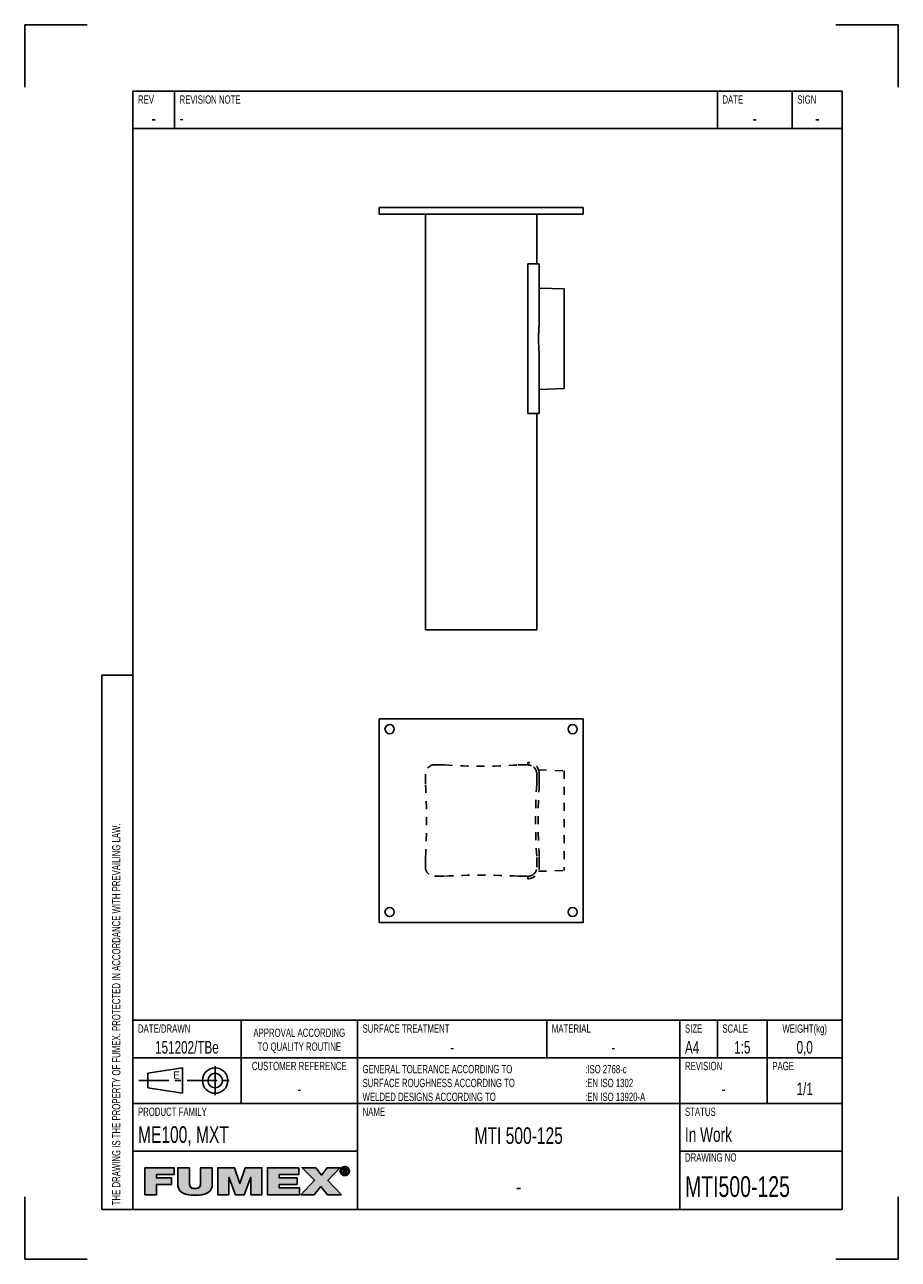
# Model space of a CAD drawing. Extents: x 0 to 210, y 0 to 297.
import ezdxf

# ---------------------------------------------------------------- set-up
doc = ezdxf.new("R2010")
doc.units = 0
doc.header["$LTSCALE"] = 19.36
doc.linetypes.add('CENTER', pattern=[0.6, 0.375, -0.075, 0.075, -0.075])
doc.linetypes.add('HIDDEN', pattern=[0.2, 0.1, -0.1])
doc.layers.get('0').update_dxf_attribs({"linetype": 'CONTINUOUS'})
for name, color, linetype in [('100560_DXF_CONTINUOUS_LINE', 7, 'CONTINUOUS'), ('100560_DXF_HIDDEN_LINE', 7, 'CONTINUOUS'), ('100731_DXF_CONTINUOUS_LINE', 7, 'CONTINUOUS'), ('G_MTI_SPIGOT_100DXF_HIDDEN', 7, 'CONTINUOUS'), ('G_MTI_SPIGOTDXF_CONTINUOUS', 7, 'CONTINUOUS'), ('MTI500-125_DXF_CONTINUOUS_', 7, 'CONTINUOUS'), ('MTI500-125_DXF_FORMAT', 7, 'CONTINUOUS')]:
    doc.layers.add(name, color=color, linetype=linetype)
doc.styles.add('TEXTSTYLE_2', font='txt', dxfattribs={"width": 0.7})
doc.styles.add('TEXTSTYLE_3', font='txt')

# ---------------------------------------------------------------- blocks, each defined once
blk = doc.blocks.new('SYMBOL_11_BL0', base_point=(53.46, 18.84))
at = {"layer": 'MTI500-125_DXF_FORMAT', "linetype": 'CONTINUOUS'}
for points in [[(31.68, 15.55), (28.88, 15.55), (28.88, 22.04), (35.91, 22.04), (35.91, 20.38), (31.68, 20.38), (31.68, 19.57), (35.31, 19.57), (35.31, 18.02), (31.68, 18.02)], [(45.09, 22.04), (45.09, 18.06), (45.05, 17.56), (44.94, 17.13), (44.76, 16.75), (44.51, 16.42), (44.19, 16.14), (43.78, 15.89), (43.27, 15.69), (42.64, 15.53), (41.87, 15.43), (40.95, 15.4), (40.03, 15.43), (39.26, 15.53), (38.63, 15.69), (38.12, 15.89), (37.71, 16.14), (37.38, 16.43), (37.13, 16.76), (36.95, 17.13), (36.84, 17.56), (36.8, 18.06), (36.8, 22.04), (39.6, 22.04), (39.6, 18.51), (39.62, 18.08), (39.67, 17.75), (39.78, 17.5), (39.95, 17.3), (40.19, 17.15), (40.52, 17.05), (40.97, 17.02), (41.4, 17.05), (41.72, 17.15), (41.96, 17.3), (42.12, 17.5), (42.22, 17.76), (42.28, 18.09), (42.29, 18.51), (42.29, 22.04)], [(49.07, 15.55), (46.42, 15.55), (46.42, 22.04), (50.41, 22.04), (51.7, 18.22), (51.73, 18.22), (53.03, 22.04), (57.01, 22.04), (57.01, 15.55), (54.37, 15.55), (54.37, 19.72), (54.34, 19.72), (52.76, 15.55), (50.67, 15.55), (49.09, 19.72), (49.07, 19.72)], [(66.03, 15.55), (58.36, 15.55), (58.36, 22.04), (65.89, 22.04), (65.89, 20.38), (61.17, 20.38), (61.17, 19.57), (65.46, 19.57), (65.46, 18.02), (61.17, 18.02), (61.17, 17.22), (66.03, 17.22)], [(69.59, 15.55), (66.38, 15.55), (69.67, 19.01), (66.68, 22.04), (69.96, 22.04), (71.34, 20.28), (72.69, 22.04), (75.79, 22.04), (72.88, 18.99), (76.12, 15.55), (72.75, 15.55), (71.2, 17.49)], [(76.31, 21.83), (76.23, 21.72), (76.16, 21.61), (76.12, 21.49), (76.09, 21.35), (76.08, 21.21), (75.87, 21.05), (75.86, 21.21), (75.87, 21.38), (75.91, 21.53), (75.97, 21.68), (76.05, 21.82), (76.36, 21.87)], [(76.09, 21.07), (76.12, 20.94), (76.16, 20.81), (76.23, 20.7), (76.31, 20.6), (76.15, 20.48), (76.05, 20.61), (75.97, 20.74), (75.91, 20.89), (75.87, 21.05), (76.08, 21.21)], [(76.46, 21.96), (76.36, 21.87), (76.05, 21.82), (76.15, 21.94), (76.57, 22.02)], [(76.69, 22.07), (76.57, 22.02), (76.15, 21.94), (76.27, 22.05), (76.82, 22.1)], [(76.95, 22.11), (76.82, 22.1), (76.27, 22.05), (76.33, 22.1), (77.43, 22.18), (77.57, 22.1), (77.64, 22.05), (77.76, 21.94), (77.85, 21.82), (77.93, 21.68), (77.99, 21.53), (78.03, 21.38), (78.04, 21.21), (78.03, 21.05), (77.99, 20.89), (77.93, 20.74), (77.86, 20.61), (77.76, 20.48), (77.64, 20.37), (77.57, 20.32), (77.43, 20.24), (77.28, 20.18), (77.12, 20.15), (76.79, 20.15), (76.63, 20.18), (76.48, 20.24), (76.4, 20.28), (76.95, 20.32), (77.09, 20.33), (77.22, 20.35), (77.34, 20.4), (77.45, 20.47), (77.55, 20.55), (77.59, 20.6), (77.67, 20.7), (77.74, 20.81), (77.78, 20.94), (77.81, 21.07), (77.82, 21.21), (77.81, 21.35), (77.78, 21.49), (77.74, 21.61), (77.67, 21.72), (77.59, 21.83), (77.55, 21.87), (77.45, 21.95), (77.34, 22.02), (77.21, 22.07), (77.09, 22.1)], [(76.95, 22.29), (77.12, 22.27), (77.28, 22.24), (77.43, 22.18), (76.33, 22.1), (76.48, 22.18), (76.63, 22.24), (76.79, 22.27)], [(76.73, 21.67), (76.54, 20.59), (76.54, 21.83), (77.01, 21.83), (77.01, 21.83), (77.12, 21.83), (77.2, 21.81), (77.27, 21.79), (77.33, 21.76), (77.37, 21.72), (77.39, 21.7), (77.4, 21.67), (77.43, 21.62), (77.44, 21.56), (77.45, 21.48), (77.44, 21.4), (77.43, 21.34), (77.4, 21.29), (77.08, 21.3), (77.12, 21.3), (77.15, 21.31), (77.18, 21.33), (77.2, 21.34), (77.22, 21.36), (77.23, 21.39), (77.24, 21.42), (77.25, 21.45), (77.25, 21.49), (77.25, 21.52), (77.24, 21.55), (77.23, 21.58), (77.22, 21.6), (77.2, 21.62), (77.17, 21.63), (77.14, 21.65), (77.11, 21.66), (77.07, 21.67), (77.02, 21.67), (76.98, 21.67), (76.85, 21.67)], [(76.95, 21.29), (76.97, 21.29), (77.03, 21.29), (77.08, 21.3), (77.4, 21.29), (76.73, 21.13), (76.73, 20.59), (76.54, 20.59), (76.73, 21.67), (76.73, 21.48), (76.73, 21.29), (76.84, 21.29)], [(77.13, 21.14), (77.48, 20.59), (77.27, 20.59), (76.94, 21.13), (76.73, 21.13), (77.4, 21.29), (77.36, 21.24), (77.32, 21.2), (77.26, 21.17), (77.2, 21.15)], [(76.35, 20.55), (76.46, 20.47), (76.26, 20.37), (76.15, 20.48), (76.31, 20.6)], [(76.57, 20.4), (76.69, 20.35), (76.4, 20.28), (76.26, 20.37), (76.46, 20.47)]]:
    blk.add_hatch(color=7, dxfattribs=at).paths.add_polyline_path(points)
at = {"layer": 'MTI500-125_DXF_FORMAT', "color": 7, "linetype": 'CONTINUOUS'}
for p, q in [((35.91, 22.04), (28.88, 22.04)), ((28.88, 22.04), (28.88, 15.55)), ((35.91, 22.04), (28.88, 22.04)), ((28.88, 22.04), (28.88, 15.55)), ((35.91, 20.38), (35.91, 22.04)), ((35.91, 20.38), (35.91, 22.04)), ((50.41, 22.04), (46.42, 22.04)), ((46.42, 22.04), (46.42, 15.55)), ((50.41, 22.04), (46.42, 22.04)), ((46.42, 22.04), (46.42, 15.55)), ((51.7, 18.22), (50.41, 22.04)), ((51.7, 18.22), (50.41, 22.04)), ((53.03, 22.04), (51.73, 18.22)), ((53.03, 22.04), (51.73, 18.22)), ((57.01, 22.04), (53.03, 22.04)), ((57.01, 22.04), (53.03, 22.04)), ((57.01, 15.55), (57.01, 22.04)), ((57.01, 15.55), (57.01, 22.04)), ((65.89, 22.04), (58.36, 22.04)), ((58.36, 22.04), (58.36, 15.55)), ((65.89, 22.04), (58.36, 22.04)), ((58.36, 22.04), (58.36, 15.55)), ((65.89, 20.38), (65.89, 22.04)), ((65.89, 20.38), (65.89, 22.04)), ((69.96, 22.04), (66.68, 22.04)), ((66.68, 22.04), (69.67, 19.01)), ((69.96, 22.04), (66.68, 22.04)), ((66.68, 22.04), (69.67, 19.01)), ((71.34, 20.28), (69.96, 22.04)), ((71.34, 20.28), (69.96, 22.04)), ((72.69, 22.04), (71.34, 20.28)), ((72.69, 22.04), (71.34, 20.28)), ((75.79, 22.04), (72.69, 22.04)), ((75.79, 22.04), (72.69, 22.04)), ((72.88, 18.99), (75.79, 22.04)), ((72.88, 18.99), (75.79, 22.04)), ((31.68, 19.57), (31.68, 20.38)), ((31.68, 20.38), (35.91, 20.38)), ((31.68, 19.57), (31.68, 20.38)), ((31.68, 20.38), (35.91, 20.38)), ((35.31, 19.57), (31.68, 19.57)), ((35.31, 19.57), (31.68, 19.57)), ((31.68, 15.55), (31.68, 18.02)), ((31.68, 18.02), (35.31, 18.02)), ((31.68, 15.55), (31.68, 18.02)), ((31.68, 18.02), (35.31, 18.02)), ((35.31, 18.02), (35.31, 19.57)), ((35.31, 18.02), (35.31, 19.57)), ((49.07, 15.55), (49.07, 19.72)), ((49.07, 19.72), (49.09, 19.72)), ((49.07, 15.55), (49.07, 19.72)), ((49.07, 19.72), (49.09, 19.72)), ((49.09, 19.72), (50.67, 15.55)), ((49.09, 19.72), (50.67, 15.55)), ((51.73, 18.22), (51.7, 18.22)), ((51.73, 18.22), (51.7, 18.22)), ((52.76, 15.55), (54.34, 19.72)), ((52.76, 15.55), (54.34, 19.72)), ((54.34, 19.72), (54.37, 19.72)), ((54.34, 19.72), (54.37, 19.72)), ((54.37, 19.72), (54.37, 15.55)), ((54.37, 19.72), (54.37, 15.55)), ((61.17, 19.57), (61.17, 20.38)), ((61.17, 20.38), (65.89, 20.38)), ((61.17, 19.57), (61.17, 20.38)), ((61.17, 20.38), (65.89, 20.38)), ((65.46, 19.57), (61.17, 19.57)), ((65.46, 19.57), (61.17, 19.57)), ((61.17, 17.22), (61.17, 18.02)), ((61.17, 18.02), (65.46, 18.02)), ((61.17, 17.22), (61.17, 18.02)), ((61.17, 18.02), (65.46, 18.02)), ((65.46, 18.02), (65.46, 19.57)), ((65.46, 18.02), (65.46, 19.57)), ((69.67, 19.01), (66.38, 15.55)), ((69.67, 19.01), (66.38, 15.55)), ((76.12, 15.55), (72.88, 18.99)), ((76.12, 15.55), (72.88, 18.99)), ((28.88, 15.55), (31.68, 15.55)), ((28.88, 15.55), (31.68, 15.55)), ((46.42, 15.55), (49.07, 15.55)), ((46.42, 15.55), (49.07, 15.55)), ((50.67, 15.55), (52.76, 15.55)), ((50.67, 15.55), (52.76, 15.55)), ((54.37, 15.55), (57.01, 15.55)), ((54.37, 15.55), (57.01, 15.55)), ((58.36, 15.55), (66.03, 15.55)), ((58.36, 15.55), (66.03, 15.55)), ((66.03, 17.22), (61.17, 17.22)), ((66.03, 17.22), (61.17, 17.22)), ((66.03, 15.55), (66.03, 17.22)), ((66.03, 15.55), (66.03, 17.22)), ((66.38, 15.55), (69.59, 15.55)), ((66.38, 15.55), (69.59, 15.55)), ((69.59, 15.55), (71.2, 17.49)), ((69.59, 15.55), (71.2, 17.49)), ((71.2, 17.49), (72.75, 15.55)), ((71.2, 17.49), (72.75, 15.55)), ((72.75, 15.55), (76.12, 15.55)), ((72.75, 15.55), (76.12, 15.55))]:
    blk.add_line(p, q, dxfattribs=at)
for points in [[(31.68, 15.55), (28.88, 15.55), (28.88, 22.04), (35.91, 22.04), (35.91, 20.38), (31.68, 20.38), (31.68, 19.57), (35.31, 19.57), (35.31, 18.02), (31.68, 18.02), (31.68, 15.55)], [(45.09, 22.04), (45.09, 18.06), (45.05, 17.56), (44.94, 17.13), (44.76, 16.75), (44.51, 16.42), (44.19, 16.14), (43.78, 15.89), (43.27, 15.69), (42.64, 15.53), (41.87, 15.43), (40.95, 15.4), (40.03, 15.43), (39.26, 15.53), (38.63, 15.69), (38.12, 15.89), (37.71, 16.14), (37.38, 16.43), (37.13, 16.76), (36.95, 17.13), (36.84, 17.56), (36.8, 18.06), (36.8, 22.04), (39.6, 22.04), (39.6, 18.51), (39.62, 18.08), (39.67, 17.75), (39.78, 17.5), (39.95, 17.3), (40.19, 17.15), (40.52, 17.05), (40.97, 17.02), (41.4, 17.05), (41.72, 17.15), (41.96, 17.3), (42.12, 17.5), (42.22, 17.76), (42.28, 18.09), (42.29, 18.51), (42.29, 22.04), (45.09, 22.04)], [(49.07, 15.55), (46.42, 15.55), (46.42, 22.04), (50.41, 22.04), (51.7, 18.22), (51.73, 18.22), (53.03, 22.04), (57.01, 22.04), (57.01, 15.55), (54.37, 15.55), (54.37, 19.72), (54.34, 19.72), (52.76, 15.55), (50.67, 15.55), (49.09, 19.72), (49.07, 19.72), (49.07, 15.55)], [(66.03, 15.55), (58.36, 15.55), (58.36, 22.04), (65.89, 22.04), (65.89, 20.38), (61.17, 20.38), (61.17, 19.57), (65.46, 19.57), (65.46, 18.02), (61.17, 18.02), (61.17, 17.22), (66.03, 17.22), (66.03, 15.55)], [(69.59, 15.55), (66.38, 15.55), (69.67, 19.01), (66.68, 22.04), (69.96, 22.04), (71.34, 20.28), (72.69, 22.04), (75.79, 22.04), (72.88, 18.99), (76.12, 15.55), (72.75, 15.55), (71.2, 17.49), (69.59, 15.55)], [(76.31, 21.83), (76.23, 21.72), (76.16, 21.61), (76.12, 21.49), (76.09, 21.35), (76.08, 21.21), (75.87, 21.05), (75.86, 21.21), (75.87, 21.38), (75.91, 21.53), (75.97, 21.68), (76.05, 21.82), (76.36, 21.87), (76.31, 21.83)], [(76.09, 21.07), (76.12, 20.94), (76.16, 20.81), (76.23, 20.7), (76.31, 20.6), (76.15, 20.48), (76.05, 20.61), (75.97, 20.74), (75.91, 20.89), (75.87, 21.05), (76.08, 21.21), (76.09, 21.07)], [(76.46, 21.96), (76.36, 21.87), (76.05, 21.82), (76.15, 21.94), (76.57, 22.02), (76.46, 21.96)], [(76.69, 22.07), (76.57, 22.02), (76.15, 21.94), (76.27, 22.05), (76.82, 22.1), (76.69, 22.07)], [(76.95, 22.11), (76.82, 22.1), (76.27, 22.05), (76.33, 22.1), (77.43, 22.18), (77.57, 22.1), (77.64, 22.05), (77.76, 21.94), (77.85, 21.82), (77.93, 21.68), (77.99, 21.53), (78.03, 21.38), (78.04, 21.21), (78.03, 21.05), (77.99, 20.89), (77.93, 20.74), (77.86, 20.61), (77.76, 20.48), (77.64, 20.37), (77.57, 20.32), (77.43, 20.24), (77.28, 20.18), (77.12, 20.15), (76.79, 20.15), (76.63, 20.18), (76.48, 20.24), (76.4, 20.28), (76.95, 20.32), (77.09, 20.33), (77.22, 20.35), (77.34, 20.4), (77.45, 20.47), (77.55, 20.55), (77.59, 20.6), (77.67, 20.7), (77.74, 20.81), (77.78, 20.94), (77.81, 21.07), (77.82, 21.21), (77.81, 21.35), (77.78, 21.49), (77.74, 21.61), (77.67, 21.72), (77.59, 21.83), (77.55, 21.87), (77.45, 21.95), (77.34, 22.02), (77.21, 22.07), (77.09, 22.1), (76.95, 22.11)], [(76.95, 22.29), (77.12, 22.27), (77.28, 22.24), (77.43, 22.18), (76.33, 22.1), (76.48, 22.18), (76.63, 22.24), (76.79, 22.27), (76.95, 22.29)], [(76.73, 21.67), (76.54, 20.59), (76.54, 21.83), (77.01, 21.83), (77.01, 21.83), (77.12, 21.83), (77.2, 21.81), (77.27, 21.79), (77.33, 21.76), (77.37, 21.72), (77.39, 21.7), (77.4, 21.67), (77.43, 21.62), (77.44, 21.56), (77.45, 21.48), (77.44, 21.4), (77.43, 21.34), (77.4, 21.29), (77.08, 21.3), (77.12, 21.3), (77.15, 21.31), (77.18, 21.33), (77.2, 21.34), (77.22, 21.36), (77.23, 21.39), (77.24, 21.42), (77.25, 21.45), (77.25, 21.49), (77.25, 21.52), (77.24, 21.55), (77.23, 21.58), (77.22, 21.6), (77.2, 21.62), (77.17, 21.63), (77.14, 21.65), (77.11, 21.66), (77.07, 21.67), (77.02, 21.67), (76.98, 21.67), (76.85, 21.67), (76.73, 21.67)], [(76.95, 21.29), (76.97, 21.29), (77.03, 21.29), (77.08, 21.3), (77.4, 21.29), (76.73, 21.13), (76.73, 20.59), (76.54, 20.59), (76.73, 21.67), (76.73, 21.48), (76.73, 21.29), (76.84, 21.29), (76.95, 21.29)], [(77.13, 21.14), (77.48, 20.59), (77.27, 20.59), (76.94, 21.13), (76.73, 21.13), (77.4, 21.29), (77.36, 21.24), (77.32, 21.2), (77.26, 21.17), (77.2, 21.15), (77.13, 21.14)], [(76.35, 20.55), (76.46, 20.47), (76.26, 20.37), (76.15, 20.48), (76.31, 20.6), (76.35, 20.55)], [(76.57, 20.4), (76.69, 20.35), (76.4, 20.28), (76.26, 20.37), (76.46, 20.47), (76.57, 20.4)]]:
    blk.add_lwpolyline(points, dxfattribs=at)
for points, knots in [([(45.09, 22.04), (45.09, 22.04), (42.29, 22.04), (42.29, 22.04), (42.29, 22.04), (42.29, 18.51), (42.29, 18.51), (42.29, 17.84), (42.29, 17.02), (40.97, 17.02), (39.6, 17.02), (39.6, 17.84), (39.6, 18.51), (39.6, 18.51), (39.6, 22.04), (39.6, 22.04), (39.6, 22.04), (36.8, 22.04), (36.8, 22.04), (36.8, 22.04), (36.8, 18.06), (36.8, 18.06), (36.8, 16.26), (38.18, 15.4), (40.95, 15.4), (43.73, 15.4), (45.09, 16.26), (45.09, 18.06), (45.09, 18.06), (45.09, 22.04), (45.09, 22.04)], [0, 0, 0, 0, 1, 1, 1, 2, 2, 2, 3, 3, 3, 4, 4, 4, 5, 5, 5, 6, 6, 6, 7, 7, 7, 8, 8, 8, 9, 9, 9, 10, 10, 10, 10]), ([(45.09, 22.04), (45.09, 22.04), (42.29, 22.04), (42.29, 22.04), (42.29, 22.04), (42.29, 18.51), (42.29, 18.51), (42.29, 17.84), (42.29, 17.02), (40.97, 17.02), (39.6, 17.02), (39.6, 17.84), (39.6, 18.51), (39.6, 18.51), (39.6, 22.04), (39.6, 22.04), (39.6, 22.04), (36.8, 22.04), (36.8, 22.04), (36.8, 22.04), (36.8, 18.06), (36.8, 18.06), (36.8, 16.26), (38.18, 15.4), (40.95, 15.4), (43.73, 15.4), (45.09, 16.26), (45.09, 18.06), (45.09, 18.06), (45.09, 22.04), (45.09, 22.04)], [0, 0, 0, 0, 1, 1, 1, 2, 2, 2, 3, 3, 3, 4, 4, 4, 5, 5, 5, 6, 6, 6, 7, 7, 7, 8, 8, 8, 9, 9, 9, 10, 10, 10, 10]), ([(76.95, 20.14), (77.54, 20.14), (78.04, 20.59), (78.04, 21.21), (78.04, 21.83), (77.54, 22.29), (76.95, 22.29), (76.36, 22.29), (75.86, 21.83), (75.86, 21.21), (75.86, 20.59), (76.36, 20.14), (76.95, 20.14)], [0, 0, 0, 0, 1, 1, 1, 2, 2, 2, 3, 3, 3, 4, 4, 4, 4]), ([(76.95, 20.14), (77.54, 20.14), (78.04, 20.59), (78.04, 21.21), (78.04, 21.83), (77.54, 22.29), (76.95, 22.29), (76.36, 22.29), (75.86, 21.83), (75.86, 21.21), (75.86, 20.59), (76.36, 20.14), (76.95, 20.14)], [0, 0, 0, 0, 1, 1, 1, 2, 2, 2, 3, 3, 3, 4, 4, 4, 4]), ([(76.08, 21.21), (76.08, 21.72), (76.46, 22.11), (76.95, 22.11), (77.44, 22.11), (77.82, 21.72), (77.82, 21.21), (77.82, 20.7), (77.44, 20.32), (76.95, 20.32), (76.46, 20.32), (76.08, 20.7), (76.08, 21.21)], [0, 0, 0, 0, 1, 1, 1, 2, 2, 2, 3, 3, 3, 4, 4, 4, 4]), ([(76.08, 21.21), (76.08, 21.72), (76.46, 22.11), (76.95, 22.11), (77.44, 22.11), (77.82, 21.72), (77.82, 21.21), (77.82, 20.7), (77.44, 20.32), (76.95, 20.32), (76.46, 20.32), (76.08, 20.7), (76.08, 21.21)], [0, 0, 0, 0, 1, 1, 1, 2, 2, 2, 3, 3, 3, 4, 4, 4, 4]), ([(76.73, 21.13), (76.73, 21.13), (76.94, 21.13), (76.94, 21.13), (76.94, 21.13), (77.27, 20.59), (77.27, 20.59), (77.27, 20.59), (77.48, 20.59), (77.48, 20.59), (77.48, 20.59), (77.13, 21.14), (77.13, 21.14), (77.31, 21.16), (77.45, 21.26), (77.45, 21.48), (77.45, 21.72), (77.3, 21.83), (77.01, 21.83), (77.01, 21.83), (76.54, 21.83), (76.54, 21.83), (76.54, 21.83), (76.54, 20.59), (76.54, 20.59), (76.54, 20.59), (76.73, 20.59), (76.73, 20.59), (76.73, 20.59), (76.73, 21.13), (76.73, 21.13)], [0, 0, 0, 0, 1, 1, 1, 2, 2, 2, 3, 3, 3, 4, 4, 4, 5, 5, 5, 6, 6, 6, 7, 7, 7, 8, 8, 8, 9, 9, 9, 10, 10, 10, 10]), ([(76.73, 21.13), (76.73, 21.13), (76.94, 21.13), (76.94, 21.13), (76.94, 21.13), (77.27, 20.59), (77.27, 20.59), (77.27, 20.59), (77.48, 20.59), (77.48, 20.59), (77.48, 20.59), (77.13, 21.14), (77.13, 21.14), (77.31, 21.16), (77.45, 21.26), (77.45, 21.48), (77.45, 21.72), (77.3, 21.83), (77.01, 21.83), (77.01, 21.83), (76.54, 21.83), (76.54, 21.83), (76.54, 21.83), (76.54, 20.59), (76.54, 20.59), (76.54, 20.59), (76.73, 20.59), (76.73, 20.59), (76.73, 20.59), (76.73, 21.13), (76.73, 21.13)], [0, 0, 0, 0, 1, 1, 1, 2, 2, 2, 3, 3, 3, 4, 4, 4, 5, 5, 5, 6, 6, 6, 7, 7, 7, 8, 8, 8, 9, 9, 9, 10, 10, 10, 10]), ([(76.73, 21.29), (76.73, 21.29), (76.73, 21.67), (76.73, 21.67), (76.73, 21.67), (76.98, 21.67), (76.98, 21.67), (77.11, 21.67), (77.25, 21.64), (77.25, 21.49), (77.25, 21.3), (77.11, 21.29), (76.95, 21.29), (76.95, 21.29), (76.73, 21.29), (76.73, 21.29)], [0, 0, 0, 0, 1, 1, 1, 2, 2, 2, 3, 3, 3, 4, 4, 4, 5, 5, 5, 5]), ([(76.73, 21.29), (76.73, 21.29), (76.73, 21.67), (76.73, 21.67), (76.73, 21.67), (76.98, 21.67), (76.98, 21.67), (77.11, 21.67), (77.25, 21.64), (77.25, 21.49), (77.25, 21.3), (77.11, 21.29), (76.95, 21.29), (76.95, 21.29), (76.73, 21.29), (76.73, 21.29)], [0, 0, 0, 0, 1, 1, 1, 2, 2, 2, 3, 3, 3, 4, 4, 4, 5, 5, 5, 5])]:
    blk.add_open_spline(points, degree=3, knots=knots, dxfattribs=at)
for points in [[(76.95, 20.32), (76.4, 20.28), (76.82, 20.33), (76.69, 20.35)], [(76.95, 20.14), (76.79, 20.15), (77.12, 20.15)]]:
    blk.add_solid(points, dxfattribs=at)
blk = doc.blocks.new('SYMBOL_0_BL1', base_point=(39, 43))
at = {"layer": 'MTI500-125_DXF_CONTINUOUS_', "color": 7, "linetype": 'CONTINUOUS'}
for p, q in [((29.59375, 44.75), (37.90625, 46.0625)), ((29.59375, 41.25), (29.59375, 44.75)), ((37.90625, 46.0625), (37.90625, 39.9375)), ((37.90625, 39.9375), (29.59375, 41.25))]:
    blk.add_line(p, q, dxfattribs=at)
at = {"layer": 'MTI500-125_DXF_CONTINUOUS_', "color": 7, "linetype": 'CENTER'}
for p, q in [((45.78125, 46.5), (45.78125, 39.5)), ((27.40625, 43), (50.59375, 43))]:
    blk.add_line(p, q, dxfattribs=at)
at = {"layer": 'MTI500-125_DXF_CONTINUOUS_', "color": 7, "linetype": 'CONTINUOUS'}
for radius in [3.0625, 1.75]:
    blk.add_circle((45.78125, 43), radius, dxfattribs=at)

msp = doc.modelspace()

# ---------------------------------------------------------------- linework, layer by layer
at = {"layer": '100560_DXF_CONTINUOUS_LINE', "color": 7, "linetype": 'CONTINUOUS'}
for p, q in [((96.31, 251.45), (96.31, 151.45)), ((123.11, 251.45), (123.11, 239.45)), ((123.11, 203.45), (123.11, 151.45)), ((96.31, 151.45), (123.11, 151.45))]:
    msp.add_line(p, q, dxfattribs=at)
at = {"layer": '100560_DXF_HIDDEN_LINE', "color": 8, "linetype": 'HIDDEN'}
for p, q in [((100.54, 118.93), (98.51, 118.93)), ((120.91, 118.93), (118.88, 118.93)), ((96.31, 116.73), (96.31, 114.7)), ((123.11, 116.73), (123.11, 114.7)), ((96.31, 96.36), (96.31, 94.33)), ((123.11, 96.36), (123.11, 94.33)), ((98.51, 92.13), (100.54, 92.13)), ((118.88, 92.13), (120.91, 92.13))]:
    msp.add_line(p, q, dxfattribs=at)
for centre, radius, start, end in [((98.51, 116.73), 2.2, 90, 180), ((100.54, 113.93), 5, 86.1279, 90), ((109.71, 249.42), 130.8, 266.1279, 273.8721), ((118.88, 113.93), 5, 90, 93.8721), ((120.91, 116.73), 2.2, 0, 90), ((101.31, 114.7), 5, 180, 183.8721), ((-34.18, 105.53), 130.8, 356.1279, 3.8721), ((253.6, 105.53), 130.8, 176.1279, 183.8721), ((118.11, 114.7), 5, 356.1279, 360), ((101.31, 96.36), 5, 176.1279, 180), ((118.11, 96.36), 5, 0, 3.8721), ((98.51, 94.33), 2.2, 180, 270), ((100.54, 97.13), 5, 270, 273.8721), ((109.71, -38.36), 130.8, 86.1279, 93.8721), ((118.88, 97.13), 5, 266.1279, 270), ((120.91, 94.33), 2.2, 270, 360)]:
    msp.add_arc(centre, radius, start, end, dxfattribs=at)
at = {"layer": '100731_DXF_CONTINUOUS_LINE', "color": 7, "linetype": 'CONTINUOUS'}
for p, q in [((85.21, 251.45), (85.21, 253.05)), ((85.21, 253.05), (134.21, 253.05)), ((134.21, 251.45), (134.21, 253.05)), ((85.21, 251.45), (134.21, 251.45)), ((85.21, 130.03), (85.21, 81.03)), ((134.21, 130.03), (85.21, 130.03)), ((134.21, 81.03), (134.21, 130.03)), ((85.21, 81.03), (134.21, 81.03))]:
    msp.add_line(p, q, dxfattribs=at)
for centre in [(87.71, 127.53), (131.71, 127.53), (87.71, 83.53), (131.71, 83.53)]:
    msp.add_circle(centre, 1.1, dxfattribs=at)
at = {"layer": 'G_MTI_SPIGOT_100DXF_HIDDEN', "color": 8, "linetype": 'HIDDEN'}
for p, q in [((120.91, 118.93), (120.91, 119.53)), ((123.11, 114.7), (123.11, 116.73)), ((123.53, 117.72), (129.71, 117.53)), ((123.71, 116.73), (123.71, 114.7)), ((129.71, 117.53), (129.71, 93.53)), ((123.11, 94.33), (123.11, 96.37)), ((123.71, 96.37), (123.71, 94.33)), ((120.91, 91.53), (120.91, 92.13)), ((123.53, 93.34), (129.71, 93.53))]:
    msp.add_line(p, q, dxfattribs=at)
for centre, radius, start, end in [((120.91, 116.73), 2.8, 0, 90), ((120.91, 116.73), 2.2, 64.2263, 90), ((257.96, 105.53), 135.15, 176.2504, 183.7496), ((118.11, 114.7), 5, 356.2504, 360), ((257.96, 105.53), 134.55, 176.2504, 183.7496), ((118.11, 114.7), 5.6, 356.2504, 360), ((118.11, 96.37), 5, 0, 3.7496), ((118.11, 96.37), 5.6, 0, 3.7496), ((120.91, 94.33), 2.8, 270, 360), ((120.91, 94.33), 2.2, 295.7737, 360)]:
    msp.add_arc(centre, radius, start, end, dxfattribs=at)
at = {"layer": 'G_MTI_SPIGOTDXF_CONTINUOUS', "color": 7, "linetype": 'CONTINUOUS'}
for p, q in [((120.91, 239.45), (120.91, 203.45)), ((120.91, 239.45), (123.71, 239.45)), ((123.71, 239.45), (123.71, 226.24)), ((123.71, 233.63), (129.71, 233.45)), ((129.71, 209.45), (129.71, 233.45)), ((123.71, 216.66), (123.71, 203.45)), ((123.71, 209.27), (129.71, 209.45)), ((123.71, 203.45), (120.91, 203.45))]:
    msp.add_line(p, q, dxfattribs=at)
for points, knots in [([(123.71, 226.24), (123.71, 225.86), (123.68, 225.08), (123.6, 223.89), (123.54, 222.68), (123.53, 221.86), (123.53, 221.45)], [0, 0, 0, 0, 0.240925, 0.489577, 0.743463, 1, 1, 1, 1]), ([(123.53, 221.45), (123.53, 221.04), (123.54, 220.23), (123.6, 219.02), (123.68, 217.83), (123.71, 217.05), (123.71, 216.66)], [0, 0, 0, 0, 0.256537, 0.510423, 0.759075, 1, 1, 1, 1])]:
    msp.add_open_spline(points, degree=3, knots=knots, dxfattribs=at)
at = {"layer": 'MTI500-125_DXF_FORMAT', "color": 7, "linetype": 'CONTINUOUS'}
for p, q in [((0, 281.98), (0, 297)), ((0, 297), (15, 297)), ((195, 297), (210, 297)), ((210, 282), (210, 297)), ((196.5, 281), (26, 281)), ((26, 281), (26, 272)), ((26, 12), (26, 281)), ((26, 281), (196.5, 281)), ((36, 281), (36, 272)), ((166.5, 281), (166.5, 272)), ((184.5, 281), (184.5, 272)), ((196.5, 281), (196.5, 272)), ((196.5, 281), (196.5, 12)), ((196.5, 272), (26, 272)), ((18.5, 12), (18.5, 140.5)), ((18.5, 140.5), (26, 140.5)), ((196.5, 57.5), (26, 57.5)), ((26, 12), (26, 57.5)), ((52, 37.5), (52, 57.5)), ((80, 12), (80, 57.5)), ((125.5, 48.5), (125.5, 57.5)), ((157.5, 12), (157.5, 57.5)), ((166.5, 48.5), (166.5, 57.5)), ((178.5, 37.5), (178.5, 57.5)), ((196.5, 12), (196.5, 57.5)), ((196.5, 48.5), (26, 48.5)), ((196.5, 37.5), (26, 37.5)), ((80, 26), (26, 26)), ((196.5, 26), (157.5, 26)), ((0, 0), (0, 15)), ((210, 0), (210, 14.99)), ((18.5, 12), (196.5, 12)), ((196.5, 12), (26, 12)), ((0, 0), (15, 0)), ((195, 0), (210, 0))]:
    msp.add_line(p, q, dxfattribs=at)

# ---------------------------------------------------------------- block references
at = {"layer": 'MTI500-125_DXF_CONTINUOUS_', "color": 7, "linetype": 'CONTINUOUS'}
msp.add_blockref('SYMBOL_0_BL1', (39, 43), dxfattribs=at)
at = {"layer": 'MTI500-125_DXF_FORMAT', "color": 2, "linetype": 'CONTINUOUS'}
msp.add_blockref('SYMBOL_11_BL0', (53.46, 18.84), dxfattribs=at)

# ---------------------------------------------------------------- texts
at = {"color": 7, "linetype": 'CONTINUOUS'}
for s, insert, char_height, width, attachment_point, style in [('DATE/DRAWN', (27.23, 56.5), 2, 14, 1, 'TEXTSTYLE_2'), ('SURFACE TREATMENT', (81.22, 56.5), 2, 23.8, 1, 'TEXTSTYLE_2'), ('MATERIAL', (126.72, 56.5), 2, 11.2, 1, 'TEXTSTYLE_2'), ('SIZE ', (158.72, 56.5), 2, 7, 1, 'TEXTSTYLE_2'), ('SCALE', (167.72, 56.5), 2, 7, 1, 'TEXTSTYLE_2'), ('WEIGHT(kg)', (187.5, 56.5), 2, 14, 2, 'TEXTSTYLE_2'), ('APPROVAL ACCORDING\\PTO QUALITY ROUTINE', (66, 55.5), 2, 25.2, 2, 'TEXTSTYLE_2'), ('151202/TBe', (39, 52.5), 3, 21, 2, 'TEXTSTYLE_2'), ('-', (102.75, 52.5), 3, 2.1, 2, 'TEXTSTYLE_2'), ('-', (141.5, 52.5), 3, 2.1, 2, 'TEXTSTYLE_2'), ('A4 ', (158.72, 52.5), 3, 6.3, 1, 'TEXTSTYLE_2'), ('1:5', (172.5, 52.5), 3, 6.3, 2, 'TEXTSTYLE_2'), ('0,0', (187.5, 52.5), 3, 6.3, 2, 'TEXTSTYLE_2'), ('CUSTOMER REFERENCE', (66, 47.5), 2, 25.2, 2, 'TEXTSTYLE_2'), ('REVISION', (158.72, 47.5), 2, 11.2, 1, 'TEXTSTYLE_2'), ('PAGE', (179.72, 47.5), 2, 5.6, 1, 'TEXTSTYLE_2'), ('E', (35.72, 45.19), 1.75, 1.75, 1, 'TEXTSTYLE_3')]:
    msp.add_mtext(s, dxfattribs=dict(at, insert=insert, char_height=char_height, width=width, attachment_point=attachment_point, style=style))
at = {"layer": 'MTI500-125_DXF_FORMAT', "color": 2, "linetype": 'CONTINUOUS', "style": 'TEXTSTYLE_2'}
for s, insert, char_height, width, attachment_point in [('REV', (27.23, 280), 2, 4.2, 1), ('REVISION NOTE', (37.23, 280), 2, 18.2, 1), ('DATE', (167.72, 280), 2, 5.6, 1), ('SIGN', (185.72, 280), 2, 5.6, 1), ('-', (31, 276.25), 3.5, 2.45, 2), ('-', (37.23, 276), 3, 2.1, 1), ('-', (175.5, 276.25), 3.5, 2.45, 2), ('-', (190.5, 276.25), 3.5, 2.45, 2)]:
    msp.add_mtext(s, dxfattribs=dict(at, insert=insert, char_height=char_height, width=width, attachment_point=attachment_point))
at = {"layer": 'MTI500-125_DXF_FORMAT', "color": 2, "linetype": 'CONTINUOUS', "insert": (21, 13), "char_height": 2, "width": 114.8, "attachment_point": 1, "rotation": 90, "style": 'TEXTSTYLE_2'}
msp.add_mtext('THE DRAWING IS THE PROPERTY OF FUMEX. PROTECTED IN ACCORDANCE WITH PREVAILING LAW.', dxfattribs=at)
at = {"layer": 'MTI500-125_DXF_FORMAT', "color": 7, "linetype": 'CONTINUOUS', "style": 'TEXTSTYLE_2'}
for s, insert, char_height, width, attachment_point in [('GENERAL TOLERANCE ACCORDING TO\\PSURFACE ROUGHNESS ACCORDING TO\\PWELDED DESIGNS ACCORDING TO\\P ', (81.22, 46.75), 2, 42, 1), (':ISO 2768-c\\P:EN ISO 1302\\P:EN ISO 13920-A \\P ', (134.72, 46.75), 2, 22.4, 1), ('1/1', (187.5, 42.5), 3, 6.3, 2), ('-', (66, 42.5), 3, 2.1, 2), ('- ', (168, 42.5), 3, 4.2, 2), ('PRODUCT FAMILY', (27.23, 36.5), 2, 19.6, 1), ('NAME ', (81.22, 36.5), 2, 7, 1), ('STATUS ', (158.72, 36.5), 2, 9.8, 1), ('ME100, MXT', (27.23, 32), 4, 28, 1), ('MTI 500-125', (118.75, 31.75), 4, 30.8, 2), ('In Work  ', (158.72, 31.75), 3.5, 22.05, 1), ('DRAWING NO', (158.72, 25.5), 2, 14, 1), ('MTI500-125', (158.72, 20), 5, 35, 1), ('-', (118.75, 19.5), 4, 2.8, 2)]:
    msp.add_mtext(s, dxfattribs=dict(at, insert=insert, char_height=char_height, width=width, attachment_point=attachment_point))

doc.saveas('drawing.dxf')
